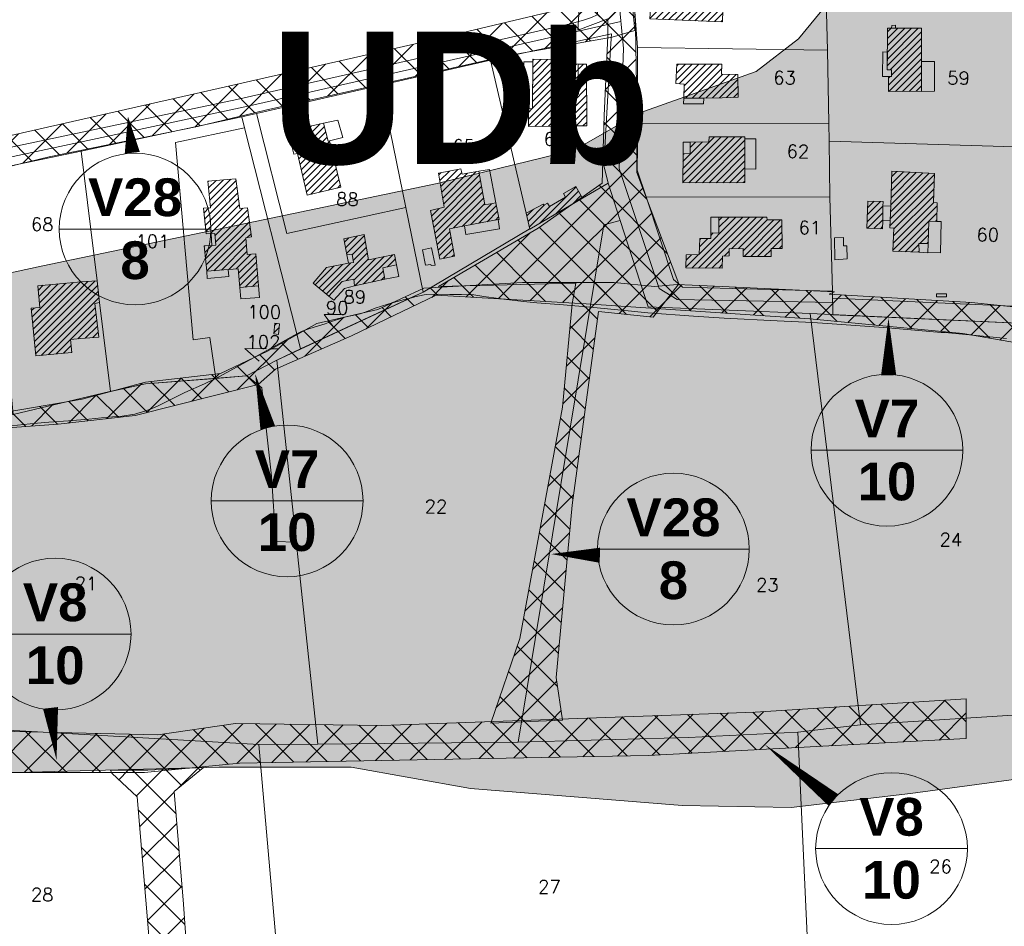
# Model space of a CAD drawing. Header units: metres. Extents: x 578835 to 593571, y 248557 to 255108.
# Tile 107 of 251: x 583467 to 583728, y 251895 to 252135. Entities that reach past the tile are written whole.
import ezdxf

# ---------------------------------------------------------------- set-up
doc = ezdxf.new("R2010")
doc.units = ezdxf.units.M
doc.linetypes.add('SOLID_LINE', pattern=[0])
for name, color, linetype, lineweight in [('Cad-BATIMENT_BATI_LEGER13', 7, 'SOLID_LINE', 0), ('Cad-BATIMENT_BATI_PRIVE12', 7, 'SOLID_LINE', 0), ('Cad-BATIMENT_BATI_PRIVE12_HACH', 7, 'SOLID_LINE', 0), ('Cad-PARCELLAIRE_PARCELLE1', 250, 'SOLID_LINE', 0), ('Cad-RESEAU_ROUT_AXE_DE_VOIE26', 255, 'SOLID_LINE', 0), ('Cad-RESEAU_ROUT_LIMITE_DE_VOIE_P23', 8, 'SOLID_LINE', 0), ('Cad-TOPONYMIE_DETAIL_PARCELLAIR181', 7, 'SOLID_LINE', 0), ('Cad-TOPONYMIE_NUMERO_DE_PARCELL182', 250, 'SOLID_LINE', 0), ('ER', 192, 'Continuous', 18), ('PPRI global - contour', 152, 'Continuous', 5), ('PPRI global - hachures', 152, 'Continuous', 5)]:
    doc.layers.add(name, color=color, linetype=linetype, lineweight=lineweight)
doc.layers.add('PLU nom', color=7, linetype='Continuous')
doc.styles.get("Standard").update_dxf_attribs({"font": 'arialbd_0.ttf', "height": 50})
doc.styles.add('TEXTSTYLE_45_11', font='txt.shx', dxfattribs={"oblique": 50})

msp = doc.modelspace()

# ---------------------------------------------------------------- hatches: boundary and pattern name
at = {"layer": 'Cad-BATIMENT_BATI_PRIVE12_HACH', "ltscale": 0.4}
h = msp.add_hatch(dxfattribs=at)
h.set_pattern_fill('ANSI31', color=256, scale=0.4, style=0)
h.paths.add_polyline_path([(583653.36, 252134.16), (583653.72, 252146.68), (583646.52, 252146.97), (583646.48, 252144.51), (583638.22, 252144.72), (583638.11, 252142.14), (583634.56, 252142.18), (583634.16, 252135.01)])
h = msp.add_hatch(dxfattribs=at)
h.set_pattern_fill('ANSI31', color=256, scale=0.4, style=0)
h.paths.add_polyline_path([(583705.99, 252115.81), (583706, 252132.54), (583697.02, 252132.56), (583696.95, 252121.52), (583698.1, 252121.52), (583698.09, 252119.73), (583697.26, 252119.77), (583697.26, 252115.76)])
h = msp.add_hatch(dxfattribs=at)
h.set_pattern_fill('ANSI31', color=256, scale=0.4, style=0)
h.paths.add_polyline_path([(583613.7, 252106.66), (583613.75, 252114.92), (583615.23, 252115.04), (583615.15, 252122.95), (583609.02, 252123.21), (583609.1, 252124.23), (583603.16, 252124.29), (583603.09, 252111.24), (583602.03, 252111.15), (583602.01, 252106.47)])
h = msp.add_hatch(dxfattribs=at)
h.set_pattern_fill('ANSI31', color=256, scale=0.4, style=0)
h.paths.add_polyline_path([(583617.41, 252106.63), (583617.36, 252123.02), (583615.15, 252122.95), (583615.23, 252115.04), (583613.75, 252114.92), (583613.7, 252106.66)])
h = msp.add_hatch(dxfattribs=at)
h.set_pattern_fill('ANSI31', color=256, scale=0.4, style=0)
h.paths.add_polyline_path([(583657.5, 252114.22), (583657.41, 252120.23), (583653.11, 252120.32), (583653.14, 252123), (583641.27, 252123.01), (583641.03, 252117.87), (583643.2, 252117.71), (583643.09, 252114.02), (583648.37, 252114.01), (583653.3, 252114.1)])
h = msp.add_hatch(dxfattribs=at)
h.set_pattern_fill('ANSI31', color=256, scale=0.4, style=0)
h.paths.add_polyline_path([(583552.33, 252090.39), (583549.32, 252102.73), (583549, 252102.6), (583547.78, 252107.4), (583538.48, 252105.29), (583539.24, 252102.01), (583540.22, 252102.2), (583540.87, 252099.35), (583543.44, 252088.31)])
h = msp.add_hatch(dxfattribs=at)
h.set_pattern_fill('ANSI31', color=256, scale=0.4, style=0)
h.paths.add_polyline_path([(583659.22, 252091.62), (583659.28, 252103.78), (583649.8, 252103.77), (583649.74, 252102.42), (583644.8, 252102.35), (583644.81, 252099.34), (583642.91, 252099.29), (583642.82, 252091.59)])
h = msp.add_hatch(dxfattribs=at)
h.set_pattern_fill('ANSI31', color=256, scale=0.4, style=0)
h.paths.add_polyline_path([(583594.25, 252081.85), (583593.4, 252086.24), (583590.47, 252085.77), (583588.9, 252094.67), (583584.44, 252093.85), (583584.15, 252095.28), (583578.23, 252094.12), (583579.72, 252085.1), (583576.09, 252084.24), (583578.56, 252071.4), (583582.45, 252072.17), (583581.11, 252079.41), (583585.09, 252080.19), (583594.01, 252081.84)])
h = msp.add_hatch(dxfattribs=at)
h.set_pattern_fill('ANSI31', color=256, scale=0.4, style=0)
h.paths.add_polyline_path([(583527.6, 252072.61), (583527.23, 252077.04), (583528.7, 252077.28), (583527.64, 252084.99), (583525.67, 252084.82), (583524.53, 252092.64), (583517.16, 252092.03), (583517.91, 252084.96), (583516.03, 252084.91), (583516.76, 252078.06), (583518.98, 252078.14), (583519.24, 252075.03), (583518.26, 252074.95), (583516.2, 252074.89), (583516.93, 252068.16), (583522.57, 252068.62), (583525.2, 252068.84), (583525.61, 252063.86), (583530.6, 252064.28), (583529.89, 252072.8)])
h = msp.add_hatch(dxfattribs=at)
h.set_pattern_fill('ANSI31', color=256, scale=0.4, style=0)
h.paths.add_polyline_path([(583709.2, 252086.33), (583709.47, 252094.03), (583698.12, 252094.64), (583697.9, 252085.49), (583697.72, 252081.68), (583697.64, 252079.68), (583698.72, 252079.54), (583698.4, 252073.5), (583705.35, 252073.18), (583705.32, 252075.52), (583707.8, 252075.5), (583707.96, 252081.43), (583710.02, 252081.37), (583710.11, 252086.29)])
h = msp.add_hatch(dxfattribs=at)
h.set_pattern_fill('ANSI31', color=256, scale=0.4, style=0)
h.paths.add_polyline_path([(583602.38, 252079.3), (583616.29, 252087.48), (583614.54, 252090.57), (583611.24, 252088.73), (583611.81, 252087.78), (583607.56, 252085.31), (583607.08, 252086.16), (583606.06, 252085.63), (583605.86, 252085.94), (583601.37, 252083.56)])
h = msp.add_hatch(dxfattribs=at)
h.set_pattern_fill('ANSI31', color=256, scale=0.4, style=0)
h.paths.add_polyline_path([(583695.74, 252081.63), (583695.76, 252085.42), (583695.82, 252086.65), (583691.77, 252086.76), (583691.55, 252079.61), (583695.69, 252079.4)])
h = msp.add_hatch(dxfattribs=at)
h.set_pattern_fill('ANSI31', color=256, scale=0.4, style=0)
h.paths.add_polyline_path([(583669.09, 252074.17), (583669.03, 252081.75), (583665.15, 252081.75), (583665.09, 252082.52), (583652.4, 252082.47), (583652.41, 252078.34), (583650.27, 252078.28), (583650.23, 252076.82), (583647.35, 252076.81), (583647.21, 252072.57), (583643.75, 252072.5), (583643.63, 252069.03), (583653.28, 252068.94), (583653.34, 252072.18), (583655.07, 252072.22), (583655.07, 252074.12), (583658.77, 252074.2), (583658.79, 252072.08), (583666.21, 252072.03), (583666.2, 252074.15)])
h = msp.add_hatch(dxfattribs=at)
h.set_pattern_fill('ANSI31', color=256, scale=0.4, style=0)
h.paths.add_polyline_path([(583564.01, 252066.06), (583563.43, 252069.03), (583567.07, 252069.89), (583566.59, 252072.64), (583559.63, 252071.16), (583558.57, 252077.87), (583553.14, 252076.75), (583553.91, 252072.47), (583555.38, 252072.7), (583555.72, 252070.5), (583554.34, 252070.27), (583548.58, 252069.13), (583545.05, 252065.04), (583549.21, 252061.6), (583552.68, 252065.46), (583555.76, 252066.04), (583556, 252064.28)])
h = msp.add_hatch(dxfattribs=at)
h.set_pattern_fill('ANSI31', color=256, scale=0.4, style=0)
h.paths.add_polyline_path([(583488.3, 252050.72), (583487.22, 252059.65), (583488.53, 252059.87), (583487.88, 252065.62), (583483.61, 252065.37), (583472.16, 252064.31), (583472.73, 252058.56), (583470.43, 252058.37), (583471.65, 252045.76), (583481.13, 252046.67), (583480.85, 252050.09), (583481.74, 252050.17), (583483.55, 252050.32)])
h = msp.add_hatch(dxfattribs=at)
h.set_pattern_fill('ANSI31', color=256, scale=0.4, style=0)
h.paths.add_polyline_path([(583535.87, 252051.45), (583536.14, 252054.26), (583534.89, 252054.38), (583534.63, 252051.57)])
at = {"layer": 'ER', "ltscale": 0.4}
h = msp.add_hatch(dxfattribs=at)
h.set_pattern_fill('ANSI37', color=256, scale=2, style=0)
h.paths.add_polyline_path([(583407.99, 252083.52), (583446.68, 252091.59), (583475.15, 252098.44), (583514.41, 252106.48), (583532.43, 252110.82), (583596.2, 252125.2), (583624.11, 252130.14), (583630.19, 252131.94), (583629.29, 252141.16), (583629.72, 252147.91), (583633.09, 252160.38), (583632.95, 252174.46), (583638.39, 252220.58), (583639.19, 252358.21), (583626.83, 252345.29), (583629.14, 252264.74), (583615.93, 252138.77), (583573.63, 252128.69), (583461.4, 252103.3), (583417.47, 252094.85), (583404.91, 252094.14), (583405.67, 252083.03)])
h = msp.add_hatch(dxfattribs=at)
h.set_pattern_fill('ANSI37', color=256, scale=2, style=0)
h.paths.add_polyline_path([(583622.16, 252146.65), (583629.64, 252146.65), (583630.35, 252132.77), (583630.71, 252112.49), (583630.71, 252094.34), (583641.75, 252064.81), (583634.97, 252056.03), (583620.52, 252057.52), (583613.54, 252006.25), (583609.36, 251960.58), (583611.05, 251949.28), (583592.03, 251948.55), (583599.73, 251970.92), (583611.05, 252032.14), (583613.54, 252059.51), (583614.54, 252064.99), (583578.17, 252064.11), (583604.58, 252079.54), (583621.52, 252091.49), (583622.02, 252109.41), (583623.01, 252130.51), (583623.01, 252134.99), (583615.04, 252132), (583615.54, 252138.97), (583616.58, 252146.66)])
h = msp.add_hatch(dxfattribs=at)
h.set_pattern_fill('ANSI37', color=256, scale=2, style=0)
h.paths.add_polyline_path([(583409.18, 252028.34), (583423.91, 252028.06), (583450.81, 252028.62), (583483.95, 252034.28), (583500.66, 252038.81), (583520.49, 252041.08), (583532.95, 252047.02), (583545.98, 252054.37), (583562.12, 252058.05), (583574.3, 252063.71), (583600.43, 252065.16), (583624.65, 252065.16), (583635.34, 252064.1), (583641.33, 252064.67), (583653.23, 252064.1), (583682.97, 252062.69), (583681.55, 252062.12), (583719.22, 252059.86), (583732.81, 252058.44), (583731.68, 252049.1), (583716.95, 252051.65), (583676.45, 252055.61), (583617.26, 252059.57), (583577.6, 252061.84), (583555.14, 252051.03), (583535.03, 252042.26), (583530.49, 252038.15), (583497.92, 252029.95), (583477.53, 252027.68), (583434.89, 252024.58), (583406.29, 252023.73)])
h = msp.add_hatch(dxfattribs=at)
h.set_pattern_fill('ANSI37', color=256, scale=2, style=0)
h.paths.add_polyline_path([(583382.79, 252035.49), (583385.6, 252013.98), (583390.28, 251988.86), (583399.65, 251933.25), (583423.97, 251935.44), (583500.4, 251935.44), (583525.54, 251937.95), (583633.65, 251939.96), (583717.83, 251944.44), (583717.83, 251954.99), (583662.01, 251951.47), (583563.22, 251947.91), (583524.5, 251948.41), (583503.89, 251945.39), (583462.15, 251946.4), (583410.86, 251949.92), (583407.85, 251988.09), (583403.82, 252018.74), (583408.35, 252032.3)])
h = msp.add_hatch(dxfattribs=at)
h.set_pattern_fill('ANSI37', color=256, scale=2, style=0)
h.paths.add_polyline_path([(583491.75, 251935.31), (583498.42, 251928.99), (583501.93, 251887.96), (583504.04, 251834.3), (583506.86, 251796.28), (583525.82, 251743.32), (583523.01, 251729.65), (583532.84, 251731.05), (583546.52, 251728.24), (583538.45, 251736.66), (583517.39, 251793.48), (583523.36, 251796.28), (583594.96, 251801.19), (583641.99, 251801.89), (583641.28, 251811.71), (583597.76, 251809.96), (583548.28, 251809.61), (583521.6, 251806.8), (583515.64, 251814.87), (583513.53, 251860.11), (583510.71, 251900.63), (583508.26, 251930.44), (583515.98, 251936.75), (583501.24, 251936.05), (583491.41, 251936.05)])
at = {"layer": 'PPRI global - hachures', "ltscale": 0.4}
h = msp.add_hatch(dxfattribs=at)
h.set_pattern_fill('ANSI36', color=256, scale=2, style=0)
h.paths.add_polyline_path([(582959.51, 252148.78), (582953.04, 252144.74), (582953.85, 252136.65), (582960.32, 252125.33), (582972.46, 252110.77), (582986.21, 252098.64), (583005.62, 252098.64), (583012.1, 252086.51), (583020.19, 252071.15), (583037.98, 252059.83), (583049.31, 252059.02), (583073.58, 252057.4), (583105.94, 252057.4), (583135.87, 252061.45), (583154.48, 252063.87), (583186.03, 252062.25), (583198.16, 252056.59), (583216.77, 252032.33), (583232.95, 252001.61), (583239.42, 251991.9), (583249.94, 251979.77), (583284.72, 251956.32), (583322.74, 251940.15), (583369.66, 251932.87), (583520.13, 251936.91), (583555.11, 251936.84), (583586.66, 251931.18), (583642.66, 251926.74), (583671.55, 251926.21), (583703.07, 251929.89), (583741.42, 251935.14), (583737.2, 251999.83), (583727.5, 252240.64), (583702.21, 252180.68), (583681.21, 252139.14), (583673.49, 252129.72), (583662.28, 252121.03), (583631.22, 252110.02), (583614.23, 252100.32), (583577.82, 252091.42), (583473.47, 252069.59), (583402.28, 252054.22), (583319.59, 252063.06), (583272.67, 252069.53), (583245.17, 252064.67), (583228.18, 252062.25), (583209.57, 252074.38), (583179.64, 252096.21), (583140, 252115.62), (583105.21, 252128.56), (583082.56, 252127.75), (583059.91, 252121.28), (583033.21, 252112.38), (583004.9, 252108.34), (582988.72, 252110.77), (582975.63, 252122.11), (582965.92, 252140.71)])

# ---------------------------------------------------------------- linework, layer by layer
at = {"layer": 'Cad-BATIMENT_BATI_LEGER13'}
for points in [[(583699.16, 252132.52), (583699.1, 252133.3), (583698.12, 252133.22), (583698.08, 252132.55), (583699.16, 252132.52), (583699.16, 252132.52)], [(583699.16, 252132.52), (583699.1, 252133.3), (583698.12, 252133.22), (583698.08, 252132.55), (583699.16, 252132.52), (583699.16, 252132.52)], [(583696.95, 252121.52), (583696.97, 252126.21), (583695.81, 252126.22), (583695.7, 252119.75), (583697.26, 252119.77), (583698.09, 252119.73), (583698.1, 252121.52), (583696.95, 252121.52), (583696.95, 252121.52)], [(583696.95, 252121.52), (583696.97, 252126.21), (583695.81, 252126.22), (583695.7, 252119.75), (583697.26, 252119.77), (583698.09, 252119.73), (583698.1, 252121.52), (583696.95, 252121.52), (583696.95, 252121.52)], [(583603.09, 252111.24), (583603.13, 252123.61), (583600.74, 252123.64), (583600.66, 252110.81), (583602.06, 252110.81), (583602.03, 252111.15), (583603.09, 252111.24), (583603.09, 252111.24)], [(583603.09, 252111.24), (583603.13, 252123.61), (583600.74, 252123.64), (583600.66, 252110.81), (583602.06, 252110.81), (583602.03, 252111.15), (583603.09, 252111.24), (583603.09, 252111.24)], [(583648.33, 252112.45), (583648.37, 252114.01), (583643.09, 252114.02), (583643.06, 252112.45), (583648.33, 252112.45), (583648.33, 252112.45)], [(583648.33, 252112.45), (583648.37, 252114.01), (583643.09, 252114.02), (583643.06, 252112.45), (583648.33, 252112.45), (583648.33, 252112.45)], [(583552.88, 252103.6), (583551.59, 252108.16), (583547.78, 252107.4), (583549, 252102.6), (583552.88, 252103.6), (583552.88, 252103.6)], [(583552.88, 252103.6), (583551.59, 252108.16), (583547.78, 252107.4), (583549, 252102.6), (583552.88, 252103.6), (583552.88, 252103.6)], [(583662.14, 252095.21), (583662.2, 252103.24), (583659.24, 252103.22), (583659.24, 252095.3), (583662.14, 252095.21), (583662.14, 252095.21)], [(583662.14, 252095.21), (583662.2, 252103.24), (583659.24, 252103.22), (583659.24, 252095.3), (583662.14, 252095.21), (583662.14, 252095.21)], [(583540.87, 252099.35), (583540.22, 252102.2), (583539.24, 252102.01), (583539.9, 252099.16), (583540.87, 252099.35), (583540.87, 252099.35)], [(583540.87, 252099.35), (583540.22, 252102.2), (583539.24, 252102.01), (583539.9, 252099.16), (583540.87, 252099.35), (583540.87, 252099.35)], [(583644.81, 252099.34), (583644.8, 252102.35), (583642.92, 252102.3), (583642.91, 252099.29), (583644.81, 252099.34), (583644.81, 252099.34)], [(583644.81, 252099.34), (583644.8, 252102.35), (583642.92, 252102.3), (583642.91, 252099.29), (583644.81, 252099.34), (583644.81, 252099.34)], [(583593.4, 252086.24), (583591.67, 252095.13), (583588.9, 252094.67), (583590.47, 252085.77), (583593.4, 252086.24), (583593.4, 252086.24)], [(583593.4, 252086.24), (583591.67, 252095.13), (583588.9, 252094.67), (583590.47, 252085.77), (583593.4, 252086.24), (583593.4, 252086.24)], [(583697.72, 252081.68), (583697.9, 252085.49), (583695.76, 252085.42), (583695.74, 252081.63), (583697.72, 252081.68), (583697.72, 252081.68)], [(583697.72, 252081.68), (583697.9, 252085.49), (583695.76, 252085.42), (583695.74, 252081.63), (583697.72, 252081.68), (583697.72, 252081.68)], [(583594.38, 252079.41), (583594.01, 252081.84), (583585.09, 252080.19), (583585.44, 252077.89), (583594.38, 252079.41), (583594.38, 252079.41)], [(583594.38, 252079.41), (583594.01, 252081.84), (583585.09, 252080.19), (583585.44, 252077.89), (583594.38, 252079.41), (583594.38, 252079.41)], [(583652.41, 252078.34), (583652.4, 252082.47), (583650.26, 252082.52), (583650.27, 252078.28), (583652.41, 252078.34), (583652.41, 252078.34)], [(583652.41, 252078.34), (583652.4, 252082.47), (583650.26, 252082.52), (583650.27, 252078.28), (583652.41, 252078.34), (583652.41, 252078.34)], [(583519.24, 252075.03), (583518.98, 252078.14), (583518, 252078.05), (583518.26, 252074.95), (583519.24, 252075.03), (583519.24, 252075.03)], [(583519.24, 252075.03), (583518.98, 252078.14), (583518, 252078.05), (583518.26, 252074.95), (583519.24, 252075.03), (583519.24, 252075.03)], [(583686.37, 252071.49), (583686.25, 252074.93), (583685.35, 252074.86), (583685.33, 252077.08), (583682.94, 252077), (583683.1, 252071.21), (583686.37, 252071.49), (583686.37, 252071.49)], [(583686.37, 252071.49), (583686.25, 252074.93), (583685.35, 252074.86), (583685.33, 252077.08), (583682.94, 252077), (583683.1, 252071.21), (583686.37, 252071.49), (583686.37, 252071.49)], [(583577.3, 252069.74), (583576.34, 252074.34), (583573.99, 252073.81), (583574.75, 252069.75), (583576.2, 252069.98), (583576.23, 252069.65), (583577.3, 252069.74), (583577.3, 252069.74)], [(583577.3, 252069.74), (583576.34, 252074.34), (583573.99, 252073.81), (583574.75, 252069.75), (583576.2, 252069.98), (583576.23, 252069.65), (583577.3, 252069.74), (583577.3, 252069.74)], [(583707.67, 252073.04), (583707.8, 252075.5), (583705.32, 252075.52), (583705.35, 252073.18), (583707.67, 252073.04), (583707.67, 252073.04)], [(583707.67, 252073.04), (583707.8, 252075.5), (583705.32, 252075.52), (583705.35, 252073.18), (583707.67, 252073.04), (583707.67, 252073.04)], [(583555.72, 252070.5), (583555.38, 252072.7), (583553.91, 252072.47), (583554.34, 252070.27), (583555.72, 252070.5), (583555.72, 252070.5)], [(583555.72, 252070.5), (583555.38, 252072.7), (583553.91, 252072.47), (583554.34, 252070.27), (583555.72, 252070.5), (583555.72, 252070.5)], [(583567.73, 252066.82), (583567.07, 252069.89), (583563.43, 252069.03), (583564.01, 252066.06), (583567.73, 252066.82), (583567.73, 252066.82)], [(583567.73, 252066.82), (583567.07, 252069.89), (583563.43, 252069.03), (583564.01, 252066.06), (583567.73, 252066.82), (583567.73, 252066.82)], [(583522.74, 252066.75), (583522.57, 252068.62), (583516.93, 252068.16), (583517, 252066.27), (583522.74, 252066.75), (583522.74, 252066.75)], [(583522.74, 252066.75), (583522.57, 252068.62), (583516.93, 252068.16), (583517, 252066.27), (583522.74, 252066.75), (583522.74, 252066.75)], [(583530.87, 252061.18), (583530.6, 252064.28), (583525.61, 252063.86), (583525.86, 252060.87), (583530.87, 252061.18), (583530.87, 252061.18)], [(583530.87, 252061.18), (583530.6, 252064.28), (583525.61, 252063.86), (583525.86, 252060.87), (583530.87, 252061.18), (583530.87, 252061.18)], [(583556, 252064.28), (583555.76, 252066.04), (583552.68, 252065.46), (583549.21, 252061.6), (583550.54, 252060.48), (583553.33, 252063.62), (583556, 252064.28), (583556, 252064.28)], [(583556, 252064.28), (583555.76, 252066.04), (583552.68, 252065.46), (583549.21, 252061.6), (583550.54, 252060.48), (583553.33, 252063.62), (583556, 252064.28), (583556, 252064.28)], [(583712.59, 252061.41), (583712.62, 252062.19), (583709.98, 252062.2), (583709.96, 252061.41), (583712.59, 252061.41), (583712.59, 252061.41)], [(583712.59, 252061.41), (583712.62, 252062.19), (583709.98, 252062.2), (583709.96, 252061.41), (583712.59, 252061.41), (583712.59, 252061.41)]]:
    msp.add_lwpolyline(points, close=True, dxfattribs=at)
at = {"layer": 'Cad-BATIMENT_BATI_PRIVE12'}
for points in [[(583653.36, 252134.16), (583653.72, 252146.68), (583646.52, 252146.97), (583646.48, 252144.51), (583638.22, 252144.72), (583638.11, 252142.14), (583634.56, 252142.18), (583634.16, 252135.01), (583653.36, 252134.16), (583653.36, 252134.16)], [(583705.99, 252115.81), (583706, 252132.54), (583697.02, 252132.56), (583696.95, 252121.52), (583698.1, 252121.52), (583698.09, 252119.73), (583697.26, 252119.77), (583697.26, 252115.76), (583705.99, 252115.81), (583705.99, 252115.81)], [(583613.7, 252106.66), (583613.75, 252114.92), (583615.23, 252115.04), (583615.15, 252122.95), (583609.02, 252123.21), (583609.1, 252124.23), (583603.16, 252124.29), (583603.09, 252111.24), (583602.03, 252111.15), (583602.01, 252106.47), (583613.7, 252106.66), (583613.7, 252106.66)], [(583617.41, 252106.63), (583617.36, 252123.02), (583615.15, 252122.95), (583615.23, 252115.04), (583613.75, 252114.92), (583613.7, 252106.66), (583617.41, 252106.63), (583617.41, 252106.63)], [(583657.5, 252114.22), (583657.41, 252120.23), (583653.11, 252120.32), (583653.14, 252123), (583641.27, 252123.01), (583641.03, 252117.87), (583643.2, 252117.71), (583643.09, 252114.02), (583648.37, 252114.01), (583653.3, 252114.1), (583657.5, 252114.22), (583657.5, 252114.22)], [(583552.33, 252090.39), (583549.32, 252102.73), (583549, 252102.6), (583547.78, 252107.4), (583538.48, 252105.29), (583539.24, 252102.01), (583540.22, 252102.2), (583540.87, 252099.35), (583543.44, 252088.31), (583552.33, 252090.39), (583552.33, 252090.39)], [(583659.22, 252091.62), (583659.28, 252103.78), (583649.8, 252103.77), (583649.74, 252102.42), (583644.8, 252102.35), (583644.81, 252099.34), (583642.91, 252099.29), (583642.82, 252091.59), (583659.22, 252091.62), (583659.22, 252091.62)], [(583594.25, 252081.85), (583593.4, 252086.24), (583590.47, 252085.77), (583588.9, 252094.67), (583584.44, 252093.85), (583584.15, 252095.28), (583578.23, 252094.12), (583579.72, 252085.1), (583576.09, 252084.24), (583578.56, 252071.4), (583582.45, 252072.17), (583581.11, 252079.41), (583585.09, 252080.19), (583594.01, 252081.84), (583594.25, 252081.85), (583594.25, 252081.85)], [(583527.6, 252072.61), (583527.23, 252077.04), (583528.7, 252077.28), (583527.64, 252084.99), (583525.67, 252084.82), (583524.53, 252092.64), (583517.16, 252092.03), (583517.91, 252084.96), (583516.03, 252084.91), (583516.76, 252078.06), (583518.98, 252078.14), (583519.24, 252075.03), (583518.26, 252074.95), (583516.2, 252074.89), (583516.93, 252068.16), (583522.57, 252068.62), (583525.2, 252068.84), (583525.61, 252063.86), (583530.6, 252064.28), (583529.89, 252072.8), (583527.6, 252072.61), (583527.6, 252072.61)], [(583709.2, 252086.33), (583709.47, 252094.03), (583698.12, 252094.64), (583697.9, 252085.49), (583697.72, 252081.68), (583697.64, 252079.68), (583698.72, 252079.54), (583698.4, 252073.5), (583705.35, 252073.18), (583705.32, 252075.52), (583707.8, 252075.5), (583707.96, 252081.43), (583710.02, 252081.37), (583710.11, 252086.29), (583709.2, 252086.33), (583709.2, 252086.33)], [(583602.38, 252079.3), (583616.29, 252087.48), (583614.54, 252090.57), (583611.24, 252088.73), (583611.81, 252087.78), (583607.56, 252085.31), (583607.08, 252086.16), (583606.06, 252085.63), (583605.86, 252085.94), (583601.37, 252083.56), (583602.38, 252079.3), (583602.38, 252079.3)], [(583695.74, 252081.63), (583695.76, 252085.42), (583695.82, 252086.65), (583691.77, 252086.76), (583691.55, 252079.61), (583695.69, 252079.4), (583695.74, 252081.63), (583695.74, 252081.63)], [(583669.09, 252074.17), (583669.03, 252081.75), (583665.15, 252081.75), (583665.09, 252082.52), (583652.4, 252082.47), (583652.41, 252078.34), (583650.27, 252078.28), (583650.23, 252076.82), (583647.35, 252076.81), (583647.21, 252072.57), (583643.75, 252072.5), (583643.63, 252069.03), (583653.28, 252068.94), (583653.34, 252072.18), (583655.07, 252072.22), (583655.07, 252074.12), (583658.77, 252074.2), (583658.79, 252072.08), (583666.21, 252072.03), (583666.2, 252074.15), (583669.09, 252074.17), (583669.09, 252074.17)], [(583564.01, 252066.06), (583563.43, 252069.03), (583567.07, 252069.89), (583566.59, 252072.64), (583559.63, 252071.16), (583558.57, 252077.87), (583553.14, 252076.75), (583553.91, 252072.47), (583555.38, 252072.7), (583555.72, 252070.5), (583554.34, 252070.27), (583548.58, 252069.13), (583545.05, 252065.04), (583549.21, 252061.6), (583552.68, 252065.46), (583555.76, 252066.04), (583556, 252064.28), (583564.01, 252066.06), (583564.01, 252066.06)], [(583488.3, 252050.72), (583487.22, 252059.65), (583488.53, 252059.87), (583487.88, 252065.62), (583483.61, 252065.37), (583472.16, 252064.31), (583472.73, 252058.56), (583470.43, 252058.37), (583471.65, 252045.76), (583481.13, 252046.67), (583480.85, 252050.09), (583481.74, 252050.17), (583483.55, 252050.32), (583488.3, 252050.72), (583488.3, 252050.72)], [(583535.87, 252051.45), (583536.14, 252054.26), (583534.89, 252054.38), (583534.63, 252051.57), (583535.87, 252051.45), (583535.87, 252051.45)]]:
    msp.add_lwpolyline(points, close=True, dxfattribs=at)
at = {"layer": 'Cad-PARCELLAIRE_PARCELLE1'}
for points in [[(583438.86, 252149.25), (583439.94, 252144.22), (583385.42, 252136.66), (583385.51, 252135.77), (583395.19, 252099.68), (583397.34, 252086.71), (583524.84, 252113.62), (583613.01, 252133.7), (583616.56, 252134.66), (583618.64, 252135.39), (583620.15, 252136.07), (583623.84, 252158.89), (583624.9, 252174.82), (583625.29, 252179.08), (583438.86, 252149.25), (583438.86, 252149.25)], [(583680.81, 252140.02), (583680.19, 252149.44), (583657.98, 252149.93), (583630.25, 252150.29), (583629.52, 252145.22), (583630.85, 252127.37), (583681.1, 252126.66), (583680.81, 252140.02), (583680.81, 252140.02)], [(583681.47, 252107.41), (583681.1, 252126.66), (583680.81, 252140.02), (583704.18, 252139.52), (583732.26, 252138.86), (583733.61, 252101.06), (583681.54, 252102.63), (583681.47, 252107.41), (583681.47, 252107.41)], [(583602.38, 252079.3), (583616.29, 252087.48), (583623.13, 252091.51), (583621.91, 252096.2), (583623.7, 252127.01), (583623.94, 252131.03), (583591.97, 252124.02), (583601.37, 252083.56), (583602.38, 252079.3), (583602.38, 252079.3)], [(583630.95, 252107.32), (583630.85, 252127.37), (583681.1, 252126.66), (583681.47, 252107.41), (583630.95, 252107.32), (583630.95, 252107.32)], [(583562.93, 252117.47), (583591.97, 252124.02), (583601.37, 252083.56), (583602.38, 252079.3), (583602.22, 252079.28), (583574.1, 252062.67), (583569.51, 252085.02), (583562.93, 252117.47), (583562.93, 252117.47)], [(583530.01, 252109.93), (583538.1, 252078.17), (583569.51, 252085.02), (583562.93, 252117.47), (583530.01, 252109.93), (583530.01, 252109.93)], [(583519.29, 252039.81), (583500.7, 252038.38), (583491.39, 252036.37), (583488.53, 252059.87), (583487.88, 252065.62), (583483.62, 252099.93), (583526.12, 252109.05), (583526.87, 252106.11), (583508.64, 252102.24), (583513.25, 252050.01), (583517.73, 252050.6), (583519.29, 252039.81), (583519.29, 252039.81)], [(583540.72, 252051.64), (583526.87, 252106.11), (583526.12, 252109.05), (583530.01, 252109.93), (583538.1, 252078.17), (583569.51, 252085.02), (583574.1, 252062.67), (583570.45, 252060.92), (583568.84, 252060.56), (583568.19, 252060.4), (583565.69, 252059.74), (583564.81, 252059.44), (583561.43, 252058.38), (583559.04, 252057.4), (583557.43, 252056.93), (583555, 252056.39), (583553.38, 252056.03), (583549.13, 252054.57), (583548.17, 252054.27), (583544.15, 252053.04), (583542.15, 252052.31), (583540.72, 252051.64), (583540.72, 252051.64)], [(583540.72, 252051.64), (583526.87, 252106.11), (583508.64, 252102.24), (583513.25, 252050.01), (583517.73, 252050.6), (583519.29, 252039.81), (583523, 252041.8), (583529.23, 252045.22), (583536.09, 252049.02), (583540.72, 252051.64), (583540.72, 252051.64)], [(583630.95, 252107.32), (583681.47, 252107.41), (583681.54, 252102.63), (583681.71, 252087.82), (583633.16, 252087.89), (583630.75, 252094.93), (583630.95, 252107.32), (583630.95, 252107.32)], [(583682.47, 252062.91), (583682.58, 252056.67), (583735.28, 252054.28), (583733.61, 252101.06), (583681.54, 252102.63), (583681.71, 252087.82), (583682.47, 252062.91), (583682.47, 252062.91)], [(583459.06, 252094.87), (583483.62, 252099.93), (583487.88, 252065.62), (583488.53, 252059.87), (583491.39, 252036.37), (583491.23, 252036.36), (583465.69, 252030.21), (583463.01, 252058.42), (583459.06, 252094.87), (583459.06, 252094.87)], [(583626.26, 252081.62), (583621.98, 252080.49), (583599.3, 251943.49), (583546.25, 251942.97), (583535.46, 252044.62), (583574.1, 252062.67), (583602.22, 252079.28), (583602.38, 252079.3), (583616.29, 252087.48), (583623.13, 252091.51), (583626.26, 252081.62), (583626.26, 252081.62)], [(583633.16, 252087.89), (583681.71, 252087.82), (583682.47, 252062.91), (583642.73, 252063.94), (583640.34, 252065.97), (583633.16, 252087.89), (583633.16, 252087.89)], [(583673.26, 251946.1), (583644.37, 251944.69), (583599.3, 251943.49), (583621.98, 252080.49), (583626.26, 252081.62), (583633.7, 252058.73), (583676.53, 252056.96), (583689.84, 251948.05), (583673.26, 251946.1), (583673.26, 251946.1)], [(583541.72, 252047.6), (583570.45, 252060.92), (583568.84, 252060.56), (583568.19, 252060.4), (583565.69, 252059.74), (583564.81, 252059.44), (583561.43, 252058.38), (583559.04, 252057.4), (583557.43, 252056.93), (583555, 252056.39), (583553.38, 252056.03), (583549.13, 252054.57), (583548.17, 252054.27), (583544.15, 252053.04), (583542.15, 252052.31), (583540.72, 252051.64), (583541.72, 252047.6), (583541.72, 252047.6)], [(583735.28, 252054.28), (583741.41, 251951.35), (583689.84, 251948.05), (583676.53, 252056.96), (583735.28, 252054.28), (583735.28, 252054.28)], [(583541.72, 252047.6), (583535.46, 252044.62), (583527.4, 252040.49), (583519.29, 252039.81), (583523, 252041.8), (583529.23, 252045.22), (583536.09, 252049.02), (583540.72, 252051.64), (583541.72, 252047.6), (583541.72, 252047.6)], [(583530.68, 251942.9), (583501.52, 251944.59), (583440.98, 251948.01), (583436.28, 251992.43), (583433.43, 252020.73), (583425.62, 252020.4), (583404.36, 252019.41), (583409.6, 252027.76), (583444.28, 252027.98), (583465.69, 252030.21), (583491.23, 252036.36), (583500.7, 252038.38), (583527.4, 252040.49), (583535.46, 252044.62), (583546.25, 251942.97), (583530.68, 251942.9), (583530.68, 251942.9)], [(583537.8, 251861.45), (583530.68, 251942.9), (583501.52, 251944.59), (583440.98, 251948.01), (583411.5, 251949.67), (583408.78, 251948.66), (583422.09, 251882), (583424.78, 251865.51), (583424.99, 251864.08), (583512.44, 251862.12), (583537.8, 251861.45), (583537.8, 251861.45)], [(583676.8, 251869.15), (583673.26, 251946.1), (583689.84, 251948.05), (583741.41, 251951.35), (583746.01, 251872.48), (583722.7, 251871.31), (583676.8, 251869.15), (583676.8, 251869.15)], [(583612.48, 251865.46), (583569.18, 251862.84), (583540.45, 251861.34), (583537.8, 251861.45), (583530.68, 251942.9), (583546.25, 251942.97), (583599.3, 251943.49), (583644.37, 251944.69), (583673.26, 251946.1), (583676.8, 251869.15), (583663.84, 251868.4), (583612.48, 251865.46), (583612.48, 251865.46)]]:
    msp.add_lwpolyline(points, close=True, dxfattribs=at)
at = {"layer": 'Cad-RESEAU_ROUT_AXE_DE_VOIE26'}
msp.add_line((583626.48, 252134.29), (583528.2, 252111.93), dxfattribs=at)
for points in [[(583631.25, 252196.3), (583627.77, 252161.87), (583625.83, 252140.98), (583627.19, 252127.17)], [(583682.54, 252059.91), (583641.35, 252060.72), (583636.63, 252063.57), (583625.96, 252095.4), (583627.19, 252127.17)], [(583528.2, 252111.93), (583401.01, 252084.72), (583404.9, 252047.72), (583406, 252030.08), (583402.21, 252024.31)], [(583528.2, 252111.93), (583401.01, 252084.72), (583404.9, 252047.72), (583406, 252030.08), (583402.21, 252024.31)]]:
    msp.add_lwpolyline(points, dxfattribs=at)
at = {"layer": 'Cad-RESEAU_ROUT_LIMITE_DE_VOIE_P23'}
for points in [[(583705.99, 252115.79), (583709.48, 252115.82), (583709.48, 252123.67), (583705.99, 252123.67)], [(583682.51, 252061.02), (583732.08, 252058.82), (583731.47, 252101.29)], [(583707.69, 252073.09), (583711.05, 252073.01), (583711.19, 252081.32), (583710.01, 252081.36)], [(583570.41, 252060.97), (583571.95, 252061.41), (583574.4, 252061.9), (583575.02, 252061.98), (583578.22, 252062.12), (583581.23, 252062.05), (583584.26, 252062.02), (583587.58, 252061.9), (583590.2, 252061.5), (583595.44, 252060.76), (583600.7, 252060.14), (583604.22, 252059.8), (583611.28, 252059.24), (583618.35, 252058.67), (583627.47, 252057.77), (583633.55, 252057.19), (583645.66, 252056.26), (583653.75, 252055.74), (583667.79, 252055.07), (583677.16, 252054.61), (583681.16, 252054.35), (583697.2, 252053.19), (583711.24, 252051.99), (583712.15, 252051.91), (583721.48, 252051.07), (583728.49, 252050.38)], [(583540.35, 251996.45), (583535.18, 251996.66), (583533.98, 252013.93), (583532.62, 252026.63), (583531.42, 252037.29), (583527.37, 252040.53)], [(583519.29, 252039.86), (583518.98, 252039.7), (583516.27, 252038.34), (583511.08, 252036.04), (583505.74, 252033.42), (583503.85, 252032.46), (583502.57, 252031.88), (583500.21, 252031.03), (583498.61, 252030.56), (583497.8, 252030.37), (583494.5, 252029.77), (583490.72, 252029.51), (583485.66, 252028.98), (583480.25, 252028.53), (583475.05, 252028.19), (583474.06, 252028.12), (583470.16, 252027.81), (583465.1, 252027.25)]]:
    msp.add_lwpolyline(points, dxfattribs=at)
at = {"layer": 'Cad-TOPONYMIE_DETAIL_PARCELLAIR181'}
for points in [[(583552.34, 252056.73), (583547.97, 252056.7), (583550.28, 252053.66), (583550.28, 252053.66)], [(583532.65, 252047.62), (583526.96, 252047.71), (583530.71, 252044.34), (583530.71, 252044.34)]]:
    msp.add_lwpolyline(points, dxfattribs=at)
at = {"layer": 'ER', "ltscale": 0.4}
for points in [[(583407.99, 252083.52), (583446.68, 252091.59), (583475.15, 252098.44), (583514.41, 252106.48), (583532.43, 252110.82), (583596.2, 252125.2), (583624.11, 252130.14), (583630.19, 252131.94), (583629.29, 252141.16), (583629.72, 252147.91), (583633.09, 252160.38), (583632.95, 252174.46), (583638.39, 252220.58), (583639.19, 252358.21), (583626.83, 252345.29), (583629.14, 252264.74), (583615.93, 252138.77), (583573.63, 252128.69), (583461.4, 252103.3), (583417.47, 252094.85), (583404.91, 252094.14), (583405.67, 252083.03)], [(583382.79, 252035.49), (583385.6, 252013.98), (583390.28, 251988.86), (583399.65, 251933.25), (583423.97, 251935.44), (583500.4, 251935.44), (583525.54, 251937.95), (583633.65, 251939.96), (583717.83, 251944.44), (583717.83, 251954.99), (583662.01, 251951.47), (583563.22, 251947.91), (583524.5, 251948.41), (583503.89, 251945.39), (583462.15, 251946.4), (583410.86, 251949.92), (583407.85, 251988.09), (583403.82, 252018.74), (583408.35, 252032.3)]]:
    msp.add_lwpolyline(points, close=True, dxfattribs=at)
for points in [[(583629.64, 252146.65), (583630.35, 252132.77), (583630.71, 252112.49), (583630.71, 252094.34), (583641.75, 252064.81), (583634.97, 252056.03), (583620.52, 252057.52), (583613.54, 252006.25), (583609.36, 251960.58), (583611.05, 251949.28), (583592.03, 251948.55), (583599.73, 251970.92), (583611.05, 252032.14), (583613.54, 252059.51), (583614.54, 252064.99), (583578.17, 252064.11), (583604.58, 252079.54), (583621.52, 252091.49), (583622.02, 252109.41), (583623.01, 252130.51), (583623.01, 252134.99), (583615.04, 252132), (583615.54, 252138.97)], [(583477.83, 252079.35), (583517.98, 252079.35)], [(583450.81, 252028.62), (583483.95, 252034.28), (583500.66, 252038.81), (583520.49, 252041.08), (583532.95, 252047.02), (583545.98, 252054.37), (583562.12, 252058.05), (583574.3, 252063.71), (583600.43, 252065.16), (583624.65, 252065.16), (583635.34, 252064.1), (583641.33, 252064.67), (583641.33, 252064.67), (583653.23, 252064.1), (583682.97, 252062.69), (583681.55, 252062.12), (583719.22, 252059.86), (583732.81, 252058.44)], [(583731.68, 252049.1), (583716.95, 252051.65), (583676.45, 252055.61), (583617.26, 252059.57), (583577.6, 252061.84), (583555.14, 252051.03), (583535.03, 252042.26), (583535.03, 252042.26), (583535.03, 252042.26), (583535.03, 252042.26), (583535.03, 252042.26), (583535.03, 252042.26), (583530.49, 252038.15), (583530.49, 252038.15), (583530.49, 252038.15), (583530.49, 252038.15), (583497.92, 252029.95), (583477.53, 252027.68), (583434.89, 252024.58)], [(583676.79, 252020.78), (583716.94, 252020.78)], [(583518.07, 252007.37), (583558.22, 252007.37)], [(583620.29, 251994.62), (583660.44, 251994.62)], [(583456.68, 251972.11), (583496.83, 251972.11)], [(583513.53, 251860.11), (583510.71, 251900.63), (583508.26, 251930.44), (583515.98, 251936.75), (583501.24, 251936.05), (583491.41, 251936.05), (583491.75, 251935.31), (583498.42, 251928.99), (583501.93, 251887.96)], [(583677.99, 251915.32), (583718.14, 251915.32)]]:
    msp.add_lwpolyline(points, dxfattribs=at)
for points in [[(583496.02, 252109.17, 0, 4, 0), (583497.16, 252099.54, 6, 6, 0)], [(583697.26, 252055.79, 0, 4, 0), (583697.31, 252040.65, 6, 6, 0)], [(583529.69, 252041.04, 0, 4, 0), (583533.03, 252026.7, 6, 6, 0)], [(583607.99, 251993.29, 0, 4, 0), (583620.9, 251992.98, 6, 6, 0)], [(583477.13, 251938.77, 0, 4, 0), (583475.54, 251952.56, 6, 6, 0)], [(583664.46, 251942.91, 0, 4, 0), (583682.78, 251928.08, 6, 6, 0)]]:
    msp.add_lwpolyline(points, format="xyseb", dxfattribs=at)
for centre in [(583497.91, 252079.35), (583696.86, 252020.78), (583538.14, 252007.37), (583640.36, 251994.62), (583476.76, 251972.11), (583698.07, 251915.32)]:
    msp.add_circle(centre, 20.08, dxfattribs=at)
at = {"layer": 'PPRI global - contour'}
for points in [[(583737.2, 251999.83), (583727.5, 252240.64), (583702.21, 252180.68), (583681.21, 252139.14), (583681.21, 252139.14), (583673.49, 252129.72), (583662.28, 252121.03), (583631.22, 252110.02), (583614.23, 252100.32), (583577.82, 252091.42), (583473.47, 252069.59), (583402.28, 252054.22), (583319.59, 252063.06), (583272.67, 252069.53), (583245.17, 252064.67), (583228.18, 252062.25)], [(583232.95, 252001.61), (583239.42, 251991.9), (583249.94, 251979.77), (583284.72, 251956.32), (583322.74, 251940.15), (583369.66, 251932.87), (583520.13, 251936.91), (583555.11, 251936.84), (583586.66, 251931.18), (583642.66, 251926.74), (583671.55, 251926.21), (583703.07, 251929.89), (583741.42, 251935.14)]]:
    msp.add_lwpolyline(points, dxfattribs=at).dxf.unprotected_set("ltscale", 0)

# ---------------------------------------------------------------- texts
at = {"layer": 'Cad-TOPONYMIE_NUMERO_DE_PARCELL182', "style": 'TEXTSTYLE_45_11'}
for s, p in [('63', (583666.77, 252117.67)), ('59', (583712.81, 252117.61)), ('65', (583581.86, 252099.55)), ('64', (583606.01, 252101.45)), ('62', (583670.3, 252098.18)), ('88', (583551.09, 252085.5)), ('68', (583470.33, 252078.86)), ('61', (583673.46, 252077.98)), ('60', (583720.52, 252076.12)), ('101', (583498.03, 252074.38)), ('89', (583553.04, 252059.63)), ('100', (583527.58, 252055.67)), ('90', (583548.38, 252056.74)), ('102', (583527.37, 252047.73)), ('22', (583574.53, 252004.18)), ('24', (583710.77, 251995.39)), ('21', (583481.93, 251983.8)), ('23', (583662.22, 251983.4)), ('26', (583708.03, 251908.88)), ('28', (583470.34, 251901.41)), ('27', (583604.53, 251903.47))]:
    msp.add_text(s, height=3.491, rotation=359.5887, dxfattribs=at).set_placement(p)
at = {"layer": 'ER', "ltscale": 0.4, "char_height": 10, "width": 16.8329, "attachment_point": 5}
for s, insert in [('V28\\P8', (583497.91, 252079.35)), ('V7\\P10', (583696.86, 252020.78)), ('V7\\P10', (583538.14, 252007.37)), ('V28\\P8', (583640.36, 251994.62)), ('V8\\P10', (583476.76, 251972.11)), ('V8\\P10', (583698.07, 251915.32))]:
    msp.add_mtext(s, dxfattribs=dict(at, insert=insert))
at = {"layer": 'PLU nom', "insert": (583584.13, 252131.56), "char_height": 35, "width": 195.3422, "attachment_point": 2}
msp.add_mtext('UDb', dxfattribs=at)

doc.saveas('drawing.dxf')
